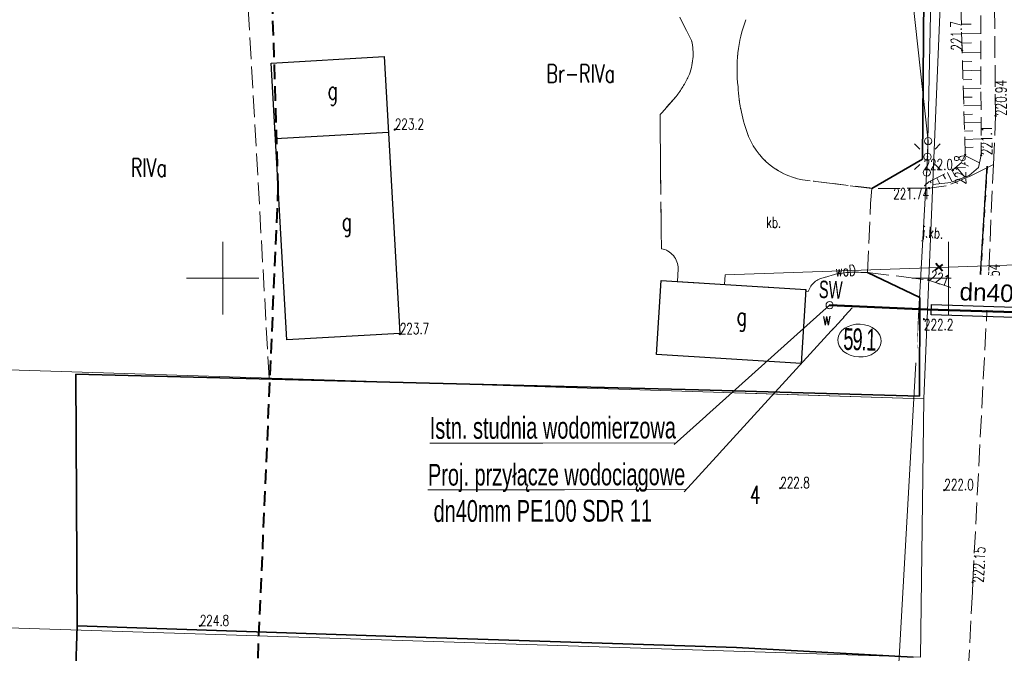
# Model space of a CAD drawing. Header units: metres. Extents: x 7496982 to 7497528, y 5603168 to 5605598.
# Tile 64 of 74: x 7497136 to 7497204, y 5604974 to 5605018. Entities that reach past the tile are written whole.
import ezdxf
from ezdxf.enums import TextEntityAlignment as Align

# ---------------------------------------------------------------- set-up
doc = ezdxf.new("R2010")
doc.units = ezdxf.units.M
doc.header["$MEASUREMENT"] = 0
for name, pattern in [('1', [0]), ('1_SUEP_A', [0]), ('1_SUEP_B', [0]), ('1_SUTP_A', [0]), ('1_SUTP_B', [0]), ('1_SUWP', [0]), ('2', [1.5, 1, -0.5]), ('2_1', [0]), ('2_OTKJ', [2, 1.5, -0.5]), ('2_OTKK', [0]), ('2_OTKU', [2, 1.5, -0.5]), ('2_OTKZ_A', [1, 0.5, -0.5]), ('2_OTOB', [2, 1, -1]), ('2_OTOF', [0]), ('2_OTOO', [0]), ('2_OTRK', [1.75, 1.25, -0.5]), ('2_OTRKG', [1.75, 1.25, -0.5]), ('BUD', [0]), ('GDE', [0]), ('GUK', [2, 1.5, -0.5]), ('KOC', [1.5, 1, -0.5])]:
    doc.linetypes.add(name, pattern=pattern)
doc.layers.get('0').update_dxf_attribs({"color": 250, "linetype": 'CONTINUOUS', "lineweight": 100})
for name, color, linetype, lineweight in [('! IS_opis woda', 7, 'CONTINUOUS', 9), ('! IS_woda', 5, 'CONTINUOUS', 50), ('! r.o.', 7, 'CONTINUOUS', 30), ('!_gaz', 40, 'CONTINUOUS', 40), ('!COPIS', 7, 'CONTINUOUS', 15), ('_MAPA_L_0', 7, '1', 18), ('EBUOA_T_1', 14, 'CONTINUOUS', 25), ('EBUPP_L_3', 250, 'BUD', 30), ('EDZPD_L_0', 3, 'GDE', 18), ('EDZTD_T_0', 3, 'CONTINUOUS', 18), ('EKLPK_L_0', 90, 'GUK', 18), ('EKLTK_T_0', 90, 'CONTINUOUS', 25), ('EUZOU_T_0', 90, 'CONTINUOUS', 25), ('OTK_E_T_0', 7, 'CONTINUOUS', 0), ('OTK_E_T_3', 7, 'CONTINUOUS', 0), ('OTK_L_0', 7, '2_OTKJ', 18), ('OTK_L_1', 7, '2_OTKK', 25), ('OTK_L_4', 7, '2_OTKU', 18), ('OTK_L_8', 7, '2_OTKZ_A', 35), ('OTO_L_0', 7, '2_OTOO', 35), ('OTO_L_1', 7, '2_OTOB', 18), ('OTO_L_2', 7, '2_OTOF', 18), ('OTR_L_1', 7, '2_OTRK', 18), ('OTR_T_0', 7, 'CONTINUOUS', 18), ('OTR_T_1', 7, 'CONTINUOUS', 18), ('SDRPK_L_2_L_0', 11, '1', 0), ('SUE_T_3', 7, 'CONTINUOUS', 18), ('SUEP_L_0', 1, '1_SUEP_A', 18), ('SUP_T_2', 7, 'CONTINUOUS', 18), ('SUP_T_4', 7, 'CONTINUOUS', 18), ('SUTP_L_0', 30, '1_SUTP_A', 18), ('SUWP_E_T_0', 5, 'CONTINUOUS', 0), ('SUWP_L_0', 5, '1_SUWP', 18), ('UWWOO_T_0_T_0', 5, 'CONTINUOUS', 0), ('UWWPA_T_0_T_0', 5, 'CONTINUOUS', 0), ('ZAKRES_L_0', 1, '2', 40), ('ZAKRES_L_0_a', 1, '2', 40)]:
    doc.layers.add(name, color=color, linetype=linetype, lineweight=lineweight)
doc.styles.add('ARIAL', font='arial.ttf', dxfattribs={"width": 0.8})
doc.styles.add('R', font='arial.ttf')
doc.styles.get("Standard").update_dxf_attribs({"font": 'Simplex.SHX', "width": 0.75})

# ---------------------------------------------------------------- blocks, each defined once
blk = doc.blocks.new('1_SUEO_W')
at = {"linetype": 'Continuous'}
for p, q in [((-0.53035, 0.53035), (-0.8839, 0.8839)), ((0.53035, 0.53035), (0.8839, 0.8839)), ((-0.53035, -0.53035), (-0.8839, -0.8839)), ((0.53035, -0.53035), (0.8839, -0.8839))]:
    blk.add_line(p, q, dxfattribs=at)
blk.add_circle((0, 0), 0.025, dxfattribs=at)
blk = doc.blocks.new('1_SUPP')
at = {"linetype": 'Continuous'}
blk.add_circle((0, 0), 0.25, dxfattribs=at)
blk = doc.blocks.new('1_SUPW')
at = {"linetype": 'Continuous'}
blk.add_circle((0, 0), 0.25, dxfattribs=at)
blk = doc.blocks.new('2_OTRS')
at = {"linetype": 'Continuous'}
blk.add_circle((0, 0), 0.045, dxfattribs=at)
blk = doc.blocks.new('2_OTRN')
at = {"linetype": 'Continuous'}
blk.add_circle((0, 0), 0.045, dxfattribs=at)
blk = doc.blocks.new('WLZ')
at = {"linetype": 'Continuous'}
blk.add_circle((0, 0), 0.25, dxfattribs=at)
blk = doc.blocks.new('krzyż')
at = {"layer": '!_gaz', "color": 1, "linetype": 'ByBlock'}
for points in [[(-0.49, 0.45), (0.49, -0.45)], [(-0.43, -0.58), (0.4, 0.54)]]:
    blk.add_lwpolyline(points, dxfattribs=at)

msp = doc.modelspace()

# ---------------------------------------------------------------- linework, layer by layer
at = {"layer": '! IS_woda', "color": 4, "linetype": 'Continuous'}
msp.add_lwpolyline([(7497198.53955, 5604997.83623), (7497191.81, 5604998.14)], dxfattribs=at)
at = {"layer": '! IS_woda', "linetype": 'Continuous'}
msp.add_lwpolyline([(7497208.32602, 5604997.53288), (7497198.53955, 5604997.83623), (7497198.53955, 5604997.83623)], dxfattribs=at)
at = {"layer": '_MAPA_L_0', "linetype": '1'}
for p, q in [((7497150, 5604997.5), (7497150, 5605002.5)), ((7497200, 5604997.5), (7497200, 5605002.5)), ((7497147.5, 5605000), (7497152.5, 5605000)), ((7497197.5, 5605000), (7497202.5, 5605000))]:
    msp.add_line(p, q, dxfattribs=at)
at = {"layer": 'EBUPP_L_3', "linetype": '1'}
for p, q in [((7497153.34662, 5605014.81459), (7497161.11979, 5605015.25436)), ((7497161.11979, 5605015.25436), (7497162.19863, 5604996.18528)), ((7497154.42546, 5604995.74551), (7497153.34662, 5605014.81459)), ((7497153.6408, 5605009.61486), (7497161.41397, 5605010.05463)), ((7497162.19863, 5604996.18528), (7497154.42546, 5604995.74551))]:
    msp.add_line(p, q, dxfattribs=at)
at = {"layer": 'EBUPP_L_3', "linetype": 'BUD'}
for p, q in [((7497179.88394, 5604994.73422), (7497180.20075, 5604999.83483)), ((7497179.88394, 5604994.73422), (7497180.20075, 5604999.83483)), ((7497180.20075, 5604999.83483), (7497190.16513, 5604999.21593)), ((7497180.20075, 5604999.83483), (7497190.16513, 5604999.21593)), ((7497190.16513, 5604999.21593), (7497189.84832, 5604994.11531)), ((7497190.16513, 5604999.21593), (7497189.84832, 5604994.11531)), ((7497189.84832, 5604994.11531), (7497179.88394, 5604994.73422)), ((7497189.84832, 5604994.11531), (7497179.88394, 5604994.73422))]:
    msp.add_line(p, q, dxfattribs=at)
at = {"layer": 'EDZPD_L_0', "linetype": '1'}
for p, q in [((7497198.29, 5604991.68), (7497200.31, 5605039.43)), ((7497198.29, 5604991.68), (7497200.31, 5605039.43)), ((7497088.83, 5604995.17), (7497198.29, 5604991.68))]:
    msp.add_line(p, q, dxfattribs=at)
at = {"layer": 'EDZPD_L_0', "linetype": 'GDE'}
for p, q in [((7497200.31, 5605039.43), (7497198.29, 5604991.68)), ((7497185.3421, 5604992.0928), (7497198.29, 5604991.68)), ((7497198.06, 5604973.89), (7497198.29, 5604991.68)), ((7497113.86418, 5604976.59667), (7497198.06, 5604973.89))]:
    msp.add_line(p, q, dxfattribs=at)
at = {"layer": 'EKLPK_L_0', "linetype": 'GUK'}
msp.add_line((7497153.20264, 5604993.11756), (7497151.14467, 5605029.56844), dxfattribs=at)
msp.add_line((7497153.20264, 5604993.11756), (7497151.14467, 5605029.56844), dxfattribs=at)
at = {"layer": 'OTK_L_0', "linetype": '2_OTKJ'}
for p, q in [((7497203.2393, 5605011.1717), (7497203.0683, 5605028.2505)), ((7497203.0924, 5605007.8224), (7497203.2393, 5605011.1717)), ((7497201.534, 5605007.053), (7497202.826, 5605007.681)), ((7497202.6851, 5604998.5308), (7497203.0924, 5605007.8224)), ((7497202.826, 5605007.681), (7497203.0924, 5605007.8224)), ((7497201.534, 5605007.053), (7497199.847, 5605006.354)), ((7497194.631, 5605005.136), (7497194.712, 5605006.17)), ((7497198.662, 5605006.203), (7497194.712, 5605006.17)), ((7497199.847, 5605006.354), (7497198.662, 5605006.203)), ((7497194.41, 5605000.39), (7497194.631, 5605005.136)), ((7497194.41, 5605000.39), (7497196.764, 5605000.107)), ((7497196.764, 5605000.107), (7497198.615, 5604999.87)), ((7497198.615, 5604999.87), (7497200.02, 5604999.4)), ((7497200.02, 5604999.4), (7497202.431, 5604998.282)), ((7497201.6638, 5604979.0617), (7497202.6661, 5604998.1695)), ((7497202.431, 5604998.282), (7497202.6661, 5604998.1695)), ((7497202.6661, 5604998.1695), (7497202.6851, 5604998.5308)), ((7497201.648, 5604978.391), (7497201.6638, 5604979.0617)), ((7497201.648, 5604978.391), (7497200.151, 5604950.253))]:
    msp.add_line(p, q, dxfattribs=at)
at = {"layer": 'OTK_L_1', "linetype": '2_OTKK'}
msp.add_line((7497202.09, 5604998.36), (7497202.66, 5605007.72), dxfattribs=at)
at = {"layer": 'OTK_L_4', "linetype": '2_OTKU'}
for p, q in [((7497181.49, 5605017.98), (7497182.3, 5605016.36)), ((7497181.24, 5605012.52), (7497180.13, 5605011.26)), ((7497180.13, 5605011.26), (7497180.22, 5605002.03)), ((7497194.712, 5605006.17), (7497190.67, 5605006.69)), ((7497194.631, 5605005.136), (7497194.712, 5605006.17)), ((7497194.41, 5605000.39), (7497194.631, 5605005.136)), ((7497181.38, 5605000.65), (7497181.32503, 5604999.765)), ((7497193.96, 5605000.4), (7497194.41, 5605000.39)), ((7497181.32503, 5604999.765), (7497190.16513, 5604999.21593)), ((7497190.16513, 5604999.21593), (7497190.15801, 5604999.1013)), ((7497190.15801, 5604999.1013), (7497190.34, 5604999.09))]:
    msp.add_line(p, q, dxfattribs=at)
for centre, radius, start, end in [((7497195.58166, 5605014.36385), 10.15093, 160.2141046, 186.6973271), ((7497178.41909, 5605015.45233), 3.98564, 337.0777633, 13.1636891), ((7497175.23307, 5605017.1717), 7.59747, 322.2462202, 334.492457), ((7497196.86944, 5605013.78778), 11.38568, 183.0599549, 200.7173612), ((7497190.85933, 5605011.7246), 5.03816, 202.9510272, 267.8463448), ((7497179.98114, 5605000.65168), 1.39886, 359.9311957, 80.1682598), ((7497191.68, 5604998.66), 1.4073, 98.9937925, 162.2087968), ((7497193.55413, 5604994.1955), 6.21776, 86.2573106, 109.6819102)]:
    msp.add_arc(centre, radius, start, end, dxfattribs=at)
at = {"layer": 'OTK_L_8', "linetype": '2_OTKZ_A'}
msp.add_line((7497202.66, 5605007.72), (7497202.09, 5604998.36), dxfattribs=at)
at = {"layer": 'OTO_L_0', "linetype": '2_OTOO'}
for p, q in [((7497198.2049, 5605008.1947), (7497198.4489, 5605038.7443)), ((7497198.2049, 5605008.1947), (7497194.712, 5605006.17)), ((7497198.02, 5604998.66), (7497194.41, 5605000.39)), ((7497198.02, 5604998.66), (7497197.991, 5604991.864)), ((7497163.3235, 5604992.79496), (7497139.89351, 5604993.39006)), ((7497139.89351, 5604993.39006), (7497139.96726, 5604976.06052)), ((7497182.77, 5604992.312), (7497163.3235, 5604992.79496)), ((7497197.991, 5604991.864), (7497182.77, 5604992.312)), ((7497139.96726, 5604976.06052), (7497138.9558, 5604943.21197)), ((7497139.96726, 5604976.06052), (7497163.30309, 5604975.28539)), ((7497185.39845, 5604974.56228), (7497163.30309, 5604975.28539)), ((7497185.39845, 5604974.56228), (7497197.57, 5604973.89))]:
    msp.add_line(p, q, dxfattribs=at)
at = {"layer": 'OTO_L_1', "linetype": '2_OTOB'}
msp.add_line((7497194.41, 5605000.39), (7497194.631, 5605005.136), dxfattribs=at)
at = {"layer": 'OTO_L_2', "linetype": '2_OTOF'}
msp.add_line((7497194.631, 5605005.136), (7497194.712, 5605006.17), dxfattribs=at)
at = {"layer": 'OTR_L_1', "linetype": '2_OTRKG'}
for p, q in [((7497200.9403, 5605015.689), (7497200.5182, 5605030.7653)), ((7497201.1489, 5605008.4877), (7497200.9403, 5605015.689)), ((7497200.8821, 5605007.9497), (7497201.1489, 5605008.4877)), ((7497200.3034, 5605007.4513), (7497200.8821, 5605007.9497)), ((7497198.634, 5605006.6353), (7497200.3034, 5605007.4513)), ((7497198.3577, 5605006.3772), (7497198.634, 5605006.6353))]:
    msp.add_line(p, q, dxfattribs=at)
at = {"layer": 'OTR_L_1', "linetype": '2_OTRK'}
for p, q in [((7497202.191, 5605026.836), (7497202.249, 5605008.479)), ((7497202.249, 5605008.479), (7497202.063, 5605007.615)), ((7497202.063, 5605007.615), (7497201.424, 5605007.08)), ((7497201.424, 5605007.08), (7497200.154, 5605006.589)), ((7497200.154, 5605006.589), (7497198.3577, 5605006.3772))]:
    msp.add_line(p, q, dxfattribs=at)
at = {"layer": 'OTR_L_1', "linetype": '2_1'}
for p, q in [((7497200.89001, 5605017.48509), (7497201.55522, 5605017.50371)), ((7497200.90841, 5605016.82804), (7497202.2225, 5605016.86483)), ((7497200.92658, 5605016.17905), (7497201.57557, 5605016.19722)), ((7497200.94467, 5605015.53809), (7497202.22658, 5605015.57522)), ((7497200.963, 5605014.9053), (7497201.59579, 5605014.92363)), ((7497200.9811, 5605014.28057), (7497202.23056, 5605014.31676)), ((7497200.99896, 5605013.6638), (7497201.61573, 5605013.68166)), ((7497201.0166, 5605013.05488), (7497202.23443, 5605013.09016)), ((7497201.03402, 5605012.45373), (7497201.63517, 5605012.47114)), ((7497201.05121, 5605011.86023), (7497202.23821, 5605011.89461)), ((7497201.06818, 5605011.27429), (7497201.65412, 5605011.29126)), ((7497201.08494, 5605010.69581), (7497202.24189, 5605010.72932)), ((7497201.10148, 5605010.1247), (7497201.67259, 5605010.14125)), ((7497201.11781, 5605009.56087), (7497202.24548, 5605009.59353)), ((7497201.13394, 5605009.00422), (7497201.69059, 5605009.02034)), ((7497201.12908, 5605008.44773), (7497202.13489, 5605007.94894)), ((7497200.53946, 5605007.6546), (7497201.13167, 5605006.96698)), ((7497200.88279, 5605007.95109), (7497201.37943, 5605007.70479)), ((7497199.19273, 5605006.90841), (7497199.39273, 5605006.49924)), ((7497199.64194, 5605007.12798), (7497199.78044, 5605006.84463)), ((7497199.92528, 5605007.26648), (7497200.24015, 5605006.62231)), ((7497200.24737, 5605007.42391), (7497200.41157, 5605007.08799)), ((7497198.74352, 5605006.68883), (7497198.80502, 5605006.56301))]:
    msp.add_line(p, q, dxfattribs=at)
msp.add_point((7497198.3577, 5605006.3772), dxfattribs=at)
at = {"layer": 'SDRPK_L_2_L_0', "linetype": 'KOC'}
for p, q in [((7497181.49, 5605017.98), (7497182.3, 5605016.36)), ((7497181.24, 5605012.52), (7497180.13, 5605011.26)), ((7497180.13, 5605011.26), (7497180.22, 5605002.03)), ((7497194.57, 5605006.21), (7497190.67, 5605006.69)), ((7497194.712, 5605006.17), (7497194.57, 5605006.21)), ((7497181.38, 5605000.65), (7497181.32503, 5604999.765)), ((7497193.96, 5605000.4), (7497194.41, 5605000.39)), ((7497190.34, 5604999.09), (7497190.15801, 5604999.1013))]:
    msp.add_line(p, q, dxfattribs=at)
for centre, radius, start, end in [((7497195.58166, 5605014.36385), 10.15093, 160.2141046, 186.6973272), ((7497178.41909, 5605015.45233), 3.98564, 337.0777633, 13.1636891), ((7497175.23307, 5605017.1717), 7.59747, 322.2462202, 334.492457), ((7497196.86944, 5605013.78778), 11.38568, 183.0599549, 200.7173612), ((7497190.85933, 5605011.7246), 5.03816, 202.9510272, 267.8463448), ((7497179.98114, 5605000.65168), 1.39886, 359.9311957, 80.1682598), ((7497191.68, 5604998.66), 1.4073, 98.9937924, 162.2087969), ((7497193.55413, 5604994.1955), 6.21776, 86.2573106, 109.6819102)]:
    msp.add_arc(centre, radius, start, end, dxfattribs=at)
at = {"layer": 'SUEP_L_0', "linetype": '1_SUEP_A'}
for p, q in [((7497197.29, 5605021.38), (7497198.6, 5605009.44)), ((7497198.6, 5605009.44), (7497198.55, 5605008.36))]:
    msp.add_line(p, q, dxfattribs=at)
at = {"layer": 'SUEP_L_0', "linetype": '1_SUEP_B'}
msp.add_line((7497198.55, 5605008.36), (7497196.5, 5604972.13), dxfattribs=at)
at = {"layer": 'SUP_T_2', "lineweight": 0}
msp.add_line((7497198.5, 5605007.28), (7497198.6, 5605009.44), dxfattribs=at)
at = {"layer": 'SUTP_L_0', "linetype": '1_SUTP_B'}
for p, q in [((7497199.277, 5605041.247), (7497198.55, 5605008.36)), ((7497198.55, 5605008.36), (7497196.5, 5604972.13))]:
    msp.add_line(p, q, dxfattribs=at)
at = {"layer": 'SUWP_L_0', "linetype": '1_SUWP'}
for p, q in [((7497184.60744, 5605000.23075), (7497208.55, 5605001.06)), ((7497184.566, 5604999.5637), (7497184.60744, 5605000.23075))]:
    msp.add_line(p, q, dxfattribs=at)
at = {"layer": 'ZAKRES_L_0', "linetype": '2'}
for p, q in [((7497153.82722, 5605006.2197), (7497152.66977, 5605043.02639)), ((7497146.8257, 5604843.46127), (7497153.82722, 5605006.2197))]:
    msp.add_line(p, q, dxfattribs=at)
at = {"layer": 'ZAKRES_L_0_a', "linetype": '2'}
for p, q in [((7497153.82722, 5605006.2197), (7497152.66977, 5605043.02639)), ((7497146.8257, 5604843.46127), (7497153.82722, 5605006.2197))]:
    msp.add_line(p, q, dxfattribs=at)

# ---------------------------------------------------------------- block references
at = {"layer": '!_gaz', "linetype": 'ByBlock', "transparency": 33554687, "xscale": 0.5, "yscale": 0.5, "zscale": 0.5, "rotation": 77.69848993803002}
msp.add_blockref('krzyż', (7497199.34543, 5605000.74846), dxfattribs=at)
at = {"layer": 'OTR_T_0'}
for p, rotation in [((7497203.2393, 5605011.1717), 90.09999328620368), ((7497198.662, 5605006.203), 0.4786496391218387), ((7497198.615, 5604999.87), 340.9058305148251), ((7497202.6851, 5604998.5308), 87.48965890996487), ((7497201.6638, 5604979.0617), 86.9971476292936)]:
    msp.add_blockref('2_OTRS', p, dxfattribs=dict(at, rotation=rotation))
at = {"layer": 'OTR_T_1'}
for p, rotation in [((7497200.9403, 5605015.689), 91.60533965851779), ((7497201.1489, 5605008.4877), 91.6590249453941), ((7497202.249, 5605008.479), 90.18067148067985)]:
    msp.add_blockref('2_OTRN', p, dxfattribs=dict(at, rotation=rotation))
for p in [(7497161.85454, 5605010.23378), (7497200.3034, 5605007.4513), (7497198.31, 5604997.17), (7497162.20222, 5604996.15281), (7497188.41, 5604985.54), (7497199.71, 5604985.4), (7497148.42375, 5604976.0493)]:
    msp.add_blockref('2_OTRN', p, dxfattribs=at)
at = {"layer": 'SUE_T_3'}
for name in ['1_SUEO_W', '1_SUPP']:
    msp.add_blockref(name, (7497198.55, 5605008.36), dxfattribs=at)
at = {"layer": 'SUP_T_2'}
for p in [(7497198.6, 5605009.44), (7497198.5, 5605007.28)]:
    msp.add_blockref('1_SUPP', p, dxfattribs=at)
at = {"layer": 'SUP_T_4'}
msp.add_blockref('1_SUPW', (7497191.81, 5604998.14), dxfattribs=at)
at = {"layer": 'UWWPA_T_0_T_0'}
msp.add_blockref('WLZ', (7497191.81, 5604998.14), dxfattribs=at)

# ---------------------------------------------------------------- texts
at = {"layer": '! IS_opis woda', "lineweight": 9, "insert": (7497191.09429, 5604999.83747), "char_height": 1.2, "attachment_point": 1, "rotation": 358, "style": 'R'}
msp.add_mtext_dynamic_manual_height_columns('{\\W0.6;\\C0;SW}', width=1.2372189, gutter_width=12.5, heights=[0], dxfattribs=at)
at = {"layer": '!COPIS', "ltscale": 5, "insert": (7497164.2606, 5604990.43528), "char_height": 1.5, "attachment_point": 1, "rotation": 0.1014038, "style": 'ARIAL', "bg_fill": 3, "box_fill_scale": 1.5, "bg_fill_color": 256, "bg_fill_transparency": 0}
msp.add_mtext_dynamic_manual_height_columns('{\\fArial Narrow|b0|i0|c238|p34;\\LIstn. studnia wodomierzowa}', width=18.2383254, gutter_width=12.5, heights=[0], dxfattribs=at)
at = {"layer": 'EBUOA_T_1', "width": 0.7}
for p in [(7497157.22239, 5605013.55923), (7497158.20221, 5605004.5278)]:
    msp.add_text('g', height=1.25001, dxfattribs=at).set_placement(p, align=Align.TOP_LEFT)
msp.add_text('g', height=1.25001, dxfattribs=at).set_placement((7497185.76354, 5604997.1789), align=Align.MIDDLE)
msp.add_text('g', height=1.25001, dxfattribs=at).set_placement((7497185.76354, 5604997.1789), align=Align.MIDDLE)
at = {"layer": 'EDZTD_T_0', "width": 0.7}
msp.add_text('4', height=1.25001, dxfattribs=at).set_placement((7497186.30912, 5604985.70853), align=Align.TOP_LEFT)
at = {"layer": 'EKLTK_T_0', "width": 0.7}
for s, p in [('Br-RIVa', (7497172.30547, 5605014.71502)), ('RIVa', (7497143.67931, 5605008.23126)), ('RIVa', (7497143.67931, 5605008.23126))]:
    msp.add_text(s, height=1.25001, dxfattribs=at).set_placement(p, align=Align.TOP_LEFT)
at = {"layer": 'EUZOU_T_0', "lineweight": 13, "width": 0.7}
msp.add_text('Br-RIVa', height=1.25001, dxfattribs=at).set_placement((7497178.17161, 5604984.07756), align=Align.TOP_LEFT)
at = {"layer": 'OTK_E_T_0', "lineweight": 9, "width": 0.7}
msp.add_text('j.kb.', height=0.75, rotation=355.3466485, dxfattribs=at).set_placement((7497198.90175, 5605003.03262), align=Align.MIDDLE)
at = {"layer": 'OTK_E_T_3', "lineweight": 9, "width": 0.7}
msp.add_text('kb.', height=0.75, dxfattribs=at).set_placement((7497187.95983, 5605003.85024), align=Align.MIDDLE)
at = {"layer": 'OTR_T_0', "lineweight": 9, "width": 0.7}
for s, rotation, p in [('220.94', 90.0999933, (7497203.2393, 5605011.1717)), ('221.54', 87.4896589, (7497202.6851, 5604998.5308)), ('222.15', 86.9971476, (7497201.6638, 5604979.0617))]:
    msp.add_text(s, height=0.75, rotation=rotation, dxfattribs=at).set_placement(p, align=Align.TOP_LEFT)
msp.add_text('221.74', height=0.75, rotation=0.4786496, dxfattribs=at).set_placement((7497198.662, 5605006.203), align=Align.TOP_RIGHT)
msp.add_text('221.87', height=0.75, rotation=340.9058305, dxfattribs=at).set_placement((7497198.615, 5604999.87))
at = {"layer": 'OTR_T_1', "lineweight": 9, "width": 0.7}
msp.add_text('221.7', height=0.75, rotation=91.6053397, dxfattribs=at).set_placement((7497200.9403, 5605015.689))
for s, p in [('223.2', (7497161.85454, 5605010.23378)), ('223.7', (7497162.20222, 5604996.15281)), ('222.8', (7497188.41, 5604985.54)), ('222.0', (7497199.71, 5604985.4)), ('224.8', (7497148.42375, 5604976.0493))]:
    msp.add_text(s, height=0.75, dxfattribs=at).set_placement(p)
msp.add_text('221.1', height=0.75, rotation=90.1806715, dxfattribs=at).set_placement((7497202.249, 5605008.479), align=Align.TOP_LEFT)
msp.add_text('222.0', height=0.75, dxfattribs=at).set_placement((7497200.3034, 5605007.4513), align=Align.RIGHT)
msp.add_text('221.8', height=0.75, rotation=91.6590249, dxfattribs=at).set_placement((7497201.1489, 5605008.4877), align=Align.RIGHT)
msp.add_text('222.2', height=0.75, dxfattribs=at).set_placement((7497198.31, 5604997.17), align=Align.TOP_LEFT)
at = {"layer": 'SUWP_E_T_0', "lineweight": 9, "width": 0.7}
msp.add_text('woD', height=0.75, rotation=2.0511778, dxfattribs=at).set_placement((7497192.90956, 5605000.51829), align=Align.MIDDLE)
at = {"layer": 'UWWOO_T_0_T_0', "width": 0.7}
msp.add_text('w', height=0.9, rotation=0.9469547, dxfattribs=at).set_placement((7497191.60272, 5604997.21865), align=Align.MIDDLE)

# ---------------------------------------------------------------- next in the draw order: texts
at = {"layer": '! IS_opis woda', "color": 7, "lineweight": 9, "insert": (7497200.78475, 5604999.68292), "char_height": 1.2, "attachment_point": 1, "rotation": 357.8843762, "style": 'R', "bg_fill": 2}
msp.add_mtext_dynamic_manual_height_columns('{\\fArial|b0|i0|c238|p34;dn40}PE', width=34.9196507, gutter_width=12.5, heights=[0], dxfattribs=at)
at = {"layer": '! IS_opis woda', "lineweight": 9, "insert": (7497192.78015, 5604996.5674), "char_height": 1.5, "attachment_point": 1, "rotation": 358.3836035, "style": 'R', "bg_fill": 2}
msp.add_mtext_dynamic_manual_height_columns('{\\W0.6;\\T0.9;59.1}', width=4.3403357, gutter_width=12.5, heights=[0], dxfattribs=at)
at = {"layer": '!COPIS', "ltscale": 5, "insert": (7497164.13883, 5604987.21291), "char_height": 1.5, "attachment_point": 1, "rotation": 0.1014038, "style": 'ARIAL', "bg_fill": 3, "box_fill_scale": 1.5, "bg_fill_color": 256, "bg_fill_transparency": 0}
msp.add_mtext_dynamic_manual_height_columns('{\\fArial Narrow|b0|i0|c238|p34;\\LProj. przyłącze wodociągowe\\P\\l dn40mm PE100 SDR 11}', width=19.6611496, gutter_width=12.5, heights=[0], dxfattribs=at)

# ---------------------------------------------------------------- next in the draw order: linework, layer by layer
at = {"layer": '! IS_opis woda', "lineweight": 9}
msp.add_ellipse((7497193.86827, 5604995.70424), major_axis=(1.4972, -0.07153), ratio=0.75206347, dxfattribs=at)
at = {"layer": '! r.o.', "ltscale": 0.08}
msp.add_lwpolyline([(7497198.83052, 5604998.19329), (7497208.11657, 5604997.88143), (7497208.07356, 5604997.1863), (7497198.80092, 5604997.47714)], close=True, dxfattribs=at)
at = {"layer": '!COPIS', "ltscale": 5}
for points in [[(7497181.10116, 5604988.53494), (7497191.81, 5604998.14)], [(7497181.77996, 5604985.29473), (7497193.37187, 5604997.95042)]]:
    msp.add_lwpolyline(points, dxfattribs=at)

doc.saveas('drawing.dxf')
